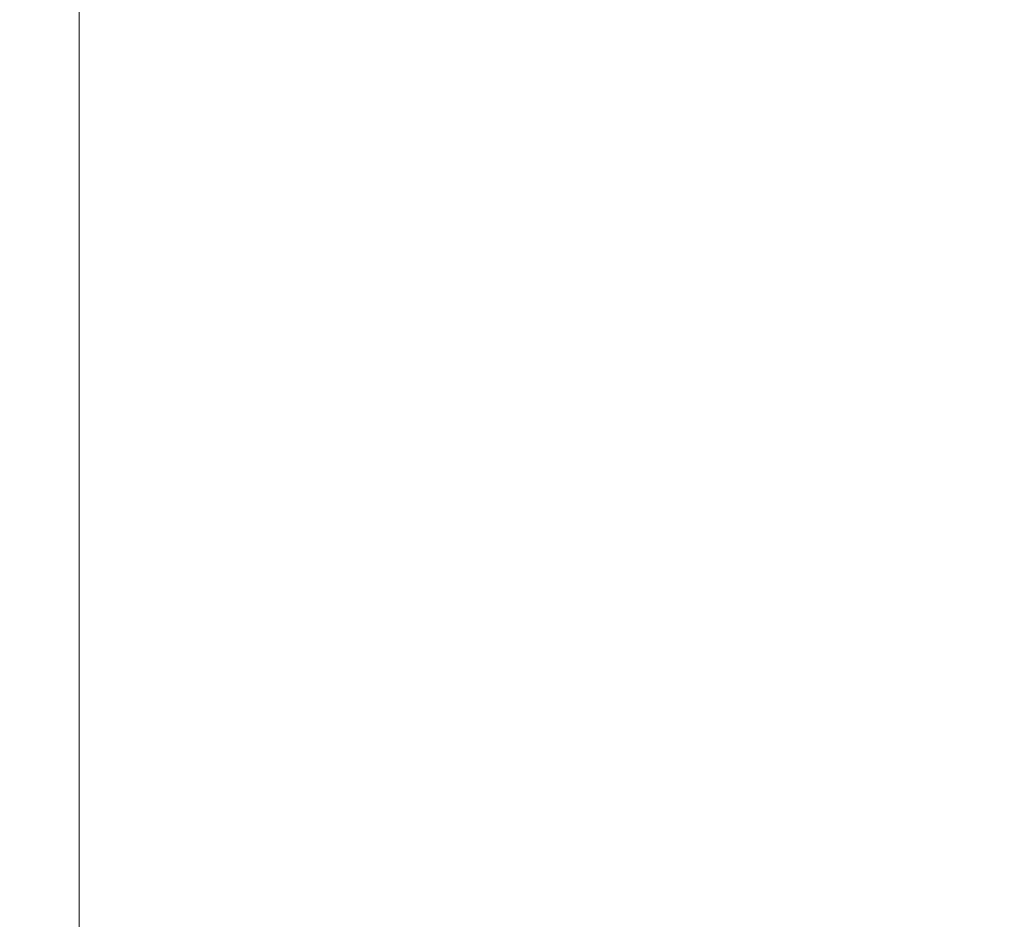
# Model space of a CAD drawing. Header units: centimetres. Extents: x -35.1 to 36.2, y 4.2 to 6.
# Tile 198 of 256: x -11.028 to -10.782, y 5.55 to 5.775. Entities that reach past the tile are written whole.
import ezdxf

# ---------------------------------------------------------------- set-up
doc = ezdxf.new("R2010")
doc.units = ezdxf.units.CM
doc.header["$LTSCALE"] = 2.54
doc.layers.add('Lucido design-1', color=7, linetype='Continuous')

# ---------------------------------------------------------------- blocks, each defined once
blk = doc.blocks.new('Gruppo-4-1')
at = {"color": 7, "linetype": 'Continuous', "lineweight": 9}
blk.add_3dface([(-34.95848, 5.90009, -2312.32217), (-34.95848, 4.30009, -2312.32217), (36.07398, 4.30009, -2312.32217), (36.07398, 5.90009, -2312.32217)], dxfattribs=at)
for points, invisible_edges in [([(-11.0343, 5.90009, -2312.72339), (-11.02741, 5.90009, -2312.72272), (-11.02741, 4.70009, -2312.72272), (-11.0316, 4.70009, -2312.72313)], 10), ([(-11.02741, 4.70009, -2312.72272), (-11.02741, 5.90009, -2312.72272), (-11.02044, 5.90009, -2312.72231), (-11.02044, 4.70009, -2312.72231)], 5), ([(-11.01941, 4.70009, -2312.72229), (-11.02044, 4.70009, -2312.72231), (-11.02044, 5.90009, -2312.72231), (-11.01769, 5.90009, -2312.72225)], 10), ([(-11.01769, 5.90009, -2312.72225), (-11.01345, 5.90009, -2312.72217), (-11.01345, 4.70009, -2312.72217), (-11.01941, 4.70009, -2312.72229)], 8), ([(-11.01345, 5.90009, -2312.72217), (12.12889, 4.69715, -2312.72217), (12.12871, 4.69402, -2312.72217), (12.12838, 4.69089, -2312.72217)], 9), ([(12.12838, 4.69089, -2312.72217), (12.12793, 4.68776, -2312.72217), (-11.01345, 5.90009, -2312.72217)], 10), ([(-11.01345, 5.90009, -2312.72217), (12.12895, 4.70009, -2312.72217), (12.12889, 4.69715, -2312.72217)], 9), ([(-11.01345, 5.90009, -2312.72217), (12.12895, 5.90009, -2312.72217), (12.12895, 4.70009, -2312.72217)], 8), ([(12.12793, 4.68776, -2312.72217), (12.12775, 4.68682, -2312.72217), (-11.01345, 5.90009, -2312.72217)], 10), ([(-11.01345, 4.70009, -2312.72217), (-11.01345, 5.90009, -2312.72217), (12.12775, 4.68682, -2312.72217)], 10)]:
    blk.add_3dface(points, dxfattribs=dict(at, invisible_edges=invisible_edges))

msp = doc.modelspace()

# ---------------------------------------------------------------- block references
at = {"layer": 'Lucido design-1', "color": 7}
msp.add_blockref('Gruppo-4-1', (0, 0), dxfattribs=at)

doc.saveas('drawing.dxf')
